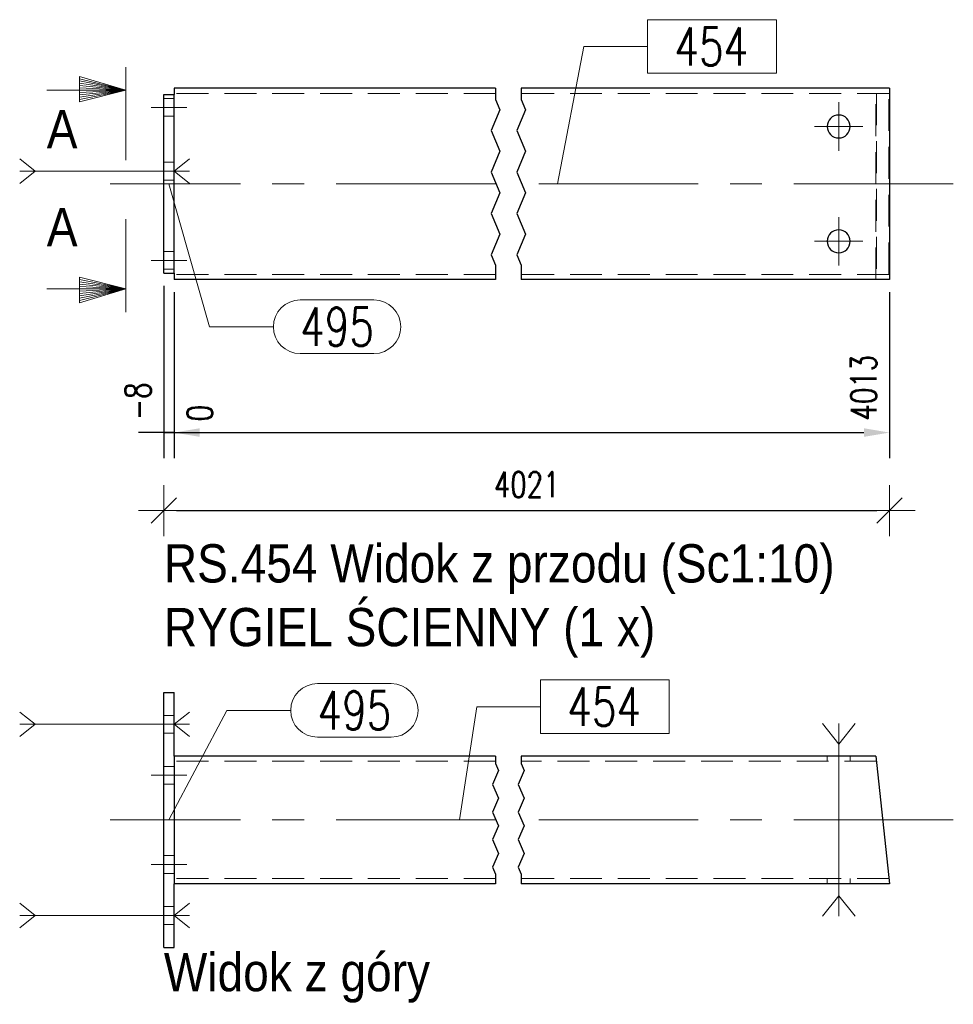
# Model space of a CAD drawing. Header units: millimetres. Extents: x -876 to 136, y 14938 to 15607.
# Tile 26 of 46: x -171 to -98, y 15127 to 15204. Entities that reach past the tile are written whole.
import ezdxf
from ezdxf.enums import TextEntityAlignment as Align

# ---------------------------------------------------------------- set-up
doc = ezdxf.new("R2010")
doc.units = ezdxf.units.MM
doc.header["$LTSCALE"] = 10
doc.linetypes.add('HIDDEN', pattern=[0.375, 0.25, -0.125])
doc.linetypes.add('MITTE', pattern=[2, 1.25, -0.25, 0.25, -0.25])
doc.layers.get('Defpoints').update_dxf_attribs({"color": 1})
for name, color, linetype, lineweight in [('PS_Bolt', 4, 'Continuous', 13), ('PS_DIM', 4, 'Continuous', 13), ('PS_Hidden', 2, 'HIDDEN', 9), ('PS_Mid', 5, 'MITTE', 15), ('PS_Pos', 1, 'Continuous', 15), ('PS_Shape', 161, 'Continuous', 30), ('PS_SOLID', 7, 'Continuous', 30), ('PS_TEXT', 3, 'Continuous', 18)]:
    doc.layers.add(name, color=color, linetype=linetype, lineweight=lineweight)
doc.styles.add('gil', font='txt', dxfattribs={"width": 0.9})
doc.styles.add('ROMANS', font='romans.shx', dxfattribs={"width": 0.8})
doc.styles.add('simplex', font='simplex.shx', dxfattribs={"width": 0.75})
doc.dimstyles.new('1_10_GŁ_DS1-LS10', dxfattribs={"dimtxt": 2, "dimasz": 2, "dimexe": 2, "dimexo": 1, "dimgap": 1, "dimtad": 1, "dimjust": 4, "dimdec": 0, "dimlfac": 10, "dimtxsty": 'simplex', "dimblk1": 'NONE', "dimsah": 1, "dimcen": 2, "dimclrd": 256, "dimclre": 256, "dimclrt": 3, "dimadec": 1, "dimazin": 0, "dimtfac": 1, "dimtdec": 0, "dimtmove": 2, "dimatfit": 3, "dimfxl": 1, "dimarcsym": 0})
doc.dimstyles.new('1_10_PRZ_DS1-LS10', dxfattribs={"dimtxt": 2, "dimasz": 1, "dimexe": 2, "dimexo": 5, "dimgap": 1, "dimtad": 1, "dimdec": 0, "dimlfac": 10, "dimtxsty": 'simplex', "dimblk": 'dimznak', "dimcen": 2, "dimse1": 1, "dimse2": 1, "dimclrt": 3, "dimadec": 1, "dimazin": 0, "dimtfac": 1, "dimtdec": 0, "dimtix": 1, "dimtmove": 2, "dimatfit": 3, "dimldrblk": 'dim-grot', "dimfxl": 1, "dimarcsym": 0})

# ---------------------------------------------------------------- blocks, each defined once
blk = doc.blocks.new('*D358')
at = {"layer": 'Defpoints', "color": 0, "transparency": 16777216}
for p in [(-160.168, 15184.257), (-159.368, 15183.757), (-159.368, 15171.757)]:
    blk.add_point(p, dxfattribs=at)
at = {"layer": 'PS_DIM', "lineweight": -2, "transparency": 16777216}
for p, q in [((-160.168, 15183.257), (-160.168, 15169.757)), ((-159.368, 15182.757), (-159.368, 15169.757)), ((-160.168, 15171.757), (-162.168, 15171.757)), ((-160.168, 15171.757), (-159.368, 15171.757)), ((-157.368, 15171.757), (-155.368, 15171.757))]:
    blk.add_line(p, q, dxfattribs=at)
at = {"layer": 'PS_DIM', "transparency": 16777216}
blk.add_solid([(-157.368, 15172.091), (-157.368, 15171.424), (-159.368, 15171.757)], dxfattribs=at)
at = {"layer": 'PS_DIM', "color": 3, "transparency": 16777216, "insert": (-162.188, 15174.206), "char_height": 2, "attachment_point": 5, "rotation": 90, "style": 'simplex'}
blk.add_mtext('-8', dxfattribs=at)
blk = doc.blocks.new('_None')
blk = doc.blocks.new('*D359')
at = {"layer": 'Defpoints', "color": 0, "transparency": 16777216}
for p in [(-159.368, 15183.757), (-159.368, 15183.757), (-159.368, 15171.757)]:
    blk.add_point(p, dxfattribs=at)
at = {"layer": 'PS_DIM', "lineweight": -2, "transparency": 16777216}
for p, q in [((-159.368, 15182.757), (-159.368, 15169.757)), ((-159.368, 15182.757), (-159.368, 15169.757)), ((-159.368, 15171.757), (-161.368, 15171.757)), ((-157.368, 15171.757), (-155.368, 15171.757))]:
    blk.add_line(p, q, dxfattribs=at)
at = {"layer": 'PS_DIM', "transparency": 16777216}
blk.add_solid([(-157.368, 15172.091), (-157.368, 15171.424), (-159.368, 15171.757)], dxfattribs=at)
at = {"layer": 'PS_DIM', "color": 3, "transparency": 16777216, "insert": (-157.348, 15173.277), "char_height": 2, "attachment_point": 5, "rotation": 90, "style": 'simplex'}
blk.add_mtext('0', dxfattribs=at)
blk = doc.blocks.new('*D360')
at = {"layer": 'Defpoints', "color": 0, "transparency": 16777216}
for p in [(-159.368, 15183.757), (-103.289, 15183.757), (-103.289, 15171.757)]:
    blk.add_point(p, dxfattribs=at)
at = {"layer": 'PS_DIM', "lineweight": -2, "transparency": 16777216}
for p, q in [((-159.368, 15182.757), (-159.368, 15169.757)), ((-103.289, 15182.757), (-103.289, 15169.757)), ((-159.368, 15171.757), (-105.289, 15171.757))]:
    blk.add_line(p, q, dxfattribs=at)
at = {"layer": 'PS_DIM', "transparency": 16777216}
blk.add_solid([(-105.289, 15172.091), (-105.289, 15171.424), (-103.289, 15171.757)], dxfattribs=at)
at = {"layer": 'PS_DIM', "color": 3, "transparency": 16777216, "insert": (-105.309, 15175.277), "char_height": 2, "attachment_point": 5, "rotation": 90, "style": 'simplex'}
blk.add_mtext('4013', dxfattribs=at)
blk = doc.blocks.new('dimznak')
at = {"color": 0}
for points in [[(0, 2), (0, -2)], [(-2, 0), (2, 0)]]:
    blk.add_lwpolyline(points, dxfattribs=at)
at = {"color": 2}
blk.add_lwpolyline([(1, 1), (-1, -1)], dxfattribs=at)
blk = doc.blocks.new('*D441')
at = {"layer": 'Defpoints', "color": 0, "transparency": 16777216}
for p in [(-160.168, 15184.257), (-103.289, 15183.757), (-103.289, 15165.64)]:
    blk.add_point(p, dxfattribs=at)
at = {"layer": 'PS_DIM', "color": 0, "lineweight": -2, "transparency": 16777216}
blk.add_line((-159.168, 15165.64), (-104.289, 15165.64), dxfattribs=at)
at = {"layer": 'PS_DIM', "color": 0, "lineweight": -2, "transparency": 16777216, "rotation": 180}
blk.add_blockref('dimznak', (-160.168, 15165.64), dxfattribs=at)
at = {"layer": 'PS_DIM', "color": 0, "lineweight": -2, "transparency": 16777216}
blk.add_blockref('dimznak', (-103.289, 15165.64), dxfattribs=at)
at = {"layer": 'PS_DIM', "color": 3, "transparency": 16777216, "insert": (-131.728, 15167.68), "char_height": 2, "attachment_point": 5, "style": 'simplex'}
blk.add_mtext('4021', dxfattribs=at)
blk = doc.blocks.new('dim-grot')
blk.add_hatch(color=256).paths.add_polyline_path([(0, 0), (-2, 0.5), (-2, -0.5)])
blk.add_lwpolyline([(0, 0), (-2, 0.5), (-2, -0.5), (0, 0)])
blk = doc.blocks.new('Znacznik')
at = {"layer": 'PS_TEXT'}
for p, q in [((4454.275, 7141.255), (4454.275, 7149.355)), ((4454.275, 7147.33), (4450.225, 7148.545)), ((4450.225, 7148.545), (4450.225, 7146.317)), ((4454.275, 7147.33), (4450.225, 7148.342)), ((4454.275, 7147.33), (4450.225, 7148.14)), ((4454.275, 7147.33), (4450.225, 7147.937)), ((4454.275, 7147.33), (4447.39, 7147.33)), ((4454.275, 7147.33), (4450.225, 7147.735)), ((4454.275, 7147.33), (4450.225, 7147.532)), ((4454.275, 7147.33), (4450.225, 7146.317)), ((4454.275, 7147.33), (4450.225, 7146.52)), ((4454.275, 7147.33), (4450.225, 7146.722)), ((4454.275, 7147.33), (4450.225, 7147.127)), ((4454.275, 7147.33), (4450.225, 7146.925)), ((4454.275, 7147.33), (4450.225, 7147.33))]:
    blk.add_line(p, q, dxfattribs=at)
blk = doc.blocks.new('PRZEK3')
at = {"layer": 'PS_DIM', "color": 7, "xscale": -0.8999999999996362, "yscale": 0.8999999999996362, "zscale": 0.9, "rotation": 90}
blk.add_blockref('Znacznik', (202262.669, 15878.888), dxfattribs=at)
at = {"layer": 'PS_TEXT', "style": 'ROMANS', "width": 0.9, "flags": 4}
blk.add_attdef('PRZEKRÓJ', (195831.81, 11873.655), '', height=2.916, dxfattribs=at)
blk = doc.blocks.new('*X864')
at = {"color": 1}
for p, q in [((-134.168, 15198.757), (-134.168, 15197.875)), ((-132.168, 15198.757), (-132.168, 15197.875)), ((-134.168, 15197.875), (-133.824, 15197.062)), ((-132.168, 15197.875), (-131.824, 15197.062)), ((-133.824, 15197.062), (-134.511, 15195.437)), ((-131.824, 15197.062), (-132.511, 15195.437)), ((-134.511, 15195.437), (-133.824, 15193.811)), ((-132.511, 15195.437), (-131.824, 15193.811)), ((-133.824, 15193.811), (-134.511, 15192.186)), ((-131.824, 15193.811), (-132.511, 15192.186)), ((-134.511, 15192.186), (-133.824, 15190.561)), ((-132.511, 15192.186), (-131.824, 15190.561)), ((-133.824, 15190.561), (-134.511, 15188.935)), ((-131.824, 15190.561), (-132.511, 15188.935)), ((-134.511, 15188.935), (-133.824, 15187.31)), ((-132.511, 15188.935), (-131.824, 15187.31)), ((-133.824, 15187.31), (-134.511, 15185.684)), ((-131.824, 15187.31), (-132.511, 15185.684)), ((-134.511, 15185.684), (-134.168, 15184.872)), ((-132.511, 15185.684), (-132.168, 15184.872)), ((-134.168, 15184.872), (-134.168, 15183.757)), ((-132.168, 15184.872), (-132.168, 15183.757))]:
    blk.add_line(p, q, dxfattribs=at)
at = {"layer": 'PS_Hidden', "color": 2, "linetype": 'HIDDEN'}
for p, q in [((-104.356, 15183.757), (-104.356, 15198.757)), ((-160.168, 15197.957), (-159.368, 15197.957)), ((-134.168, 15198.357), (-159.368, 15198.357)), ((-103.332, 15198.357), (-132.168, 15198.357)), ((-104.314, 15198.357), (-104.314, 15184.157)), ((-103.332, 15184.157), (-103.332, 15198.357)), ((-160.168, 15196.557), (-159.368, 15196.557)), ((-160.168, 15192.957), (-159.368, 15192.957)), ((-160.168, 15191.557), (-159.368, 15191.557)), ((-160.168, 15185.957), (-159.368, 15185.957)), ((-160.168, 15184.557), (-159.368, 15184.557)), ((-134.168, 15184.157), (-159.368, 15184.157)), ((-103.332, 15184.157), (-132.168, 15184.157))]:
    blk.add_line(p, q, dxfattribs=at)
at = {"layer": 'PS_Mid', "color": 5, "linetype": 'MITTE'}
for p, q in [((-158.368, 15197.257), (-161.168, 15197.257)), ((-158.368, 15197.257), (-161.168, 15197.257)), ((-107.268, 15197.657), (-107.268, 15193.857)), ((-107.268, 15197.657), (-107.268, 15193.857)), ((-105.368, 15195.757), (-109.168, 15195.757)), ((-105.368, 15195.757), (-109.168, 15195.757)), ((-158.368, 15192.257), (-161.168, 15192.257)), ((-158.368, 15192.257), (-161.168, 15192.257)), ((-134.168, 15191.257), (-164.368, 15191.257)), ((-98.289, 15191.257), (-132.168, 15191.257)), ((-107.268, 15188.657), (-107.268, 15184.857)), ((-107.268, 15188.657), (-107.268, 15184.857)), ((-105.368, 15186.757), (-109.168, 15186.757)), ((-105.368, 15186.757), (-109.168, 15186.757)), ((-158.368, 15185.257), (-161.168, 15185.257)), ((-158.368, 15185.257), (-161.168, 15185.257))]:
    blk.add_line(p, q, dxfattribs=at)
at = {"layer": 'PS_SOLID', "color": 7, "linetype": 'Continuous'}
for p, q in [((-134.168, 15198.757), (-159.368, 15198.757)), ((-159.368, 15198.757), (-159.368, 15198.257)), ((-103.289, 15198.757), (-132.168, 15198.757)), ((-103.289, 15198.757), (-103.289, 15183.757)), ((-160.168, 15184.257), (-160.168, 15198.257)), ((-160.168, 15198.257), (-159.368, 15198.257)), ((-159.368, 15184.257), (-159.368, 15198.257)), ((-160.168, 15184.257), (-159.368, 15184.257)), ((-159.368, 15184.257), (-159.368, 15183.757)), ((-134.168, 15183.757), (-159.368, 15183.757)), ((-103.289, 15183.757), (-132.168, 15183.757))]:
    blk.add_line(p, q, dxfattribs=at)
at = {"layer": 'PS_SOLID', "color": 7, "extrusion": (0, 0, -1)}
for centre in [(107.268, 15195.757), (107.268, 15186.757)]:
    blk.add_circle(centre, 0.9, dxfattribs=at)
blk = doc.blocks.new('*X865')
at = {"color": 5, "linetype": 'Continuous'}
for p, q in [((-171.468, 15193.217), (-170.268, 15192.257)), ((-158.168, 15193.217), (-159.368, 15192.257)), ((-170.268, 15192.257), (-171.468, 15191.297)), ((-158.168, 15192.257), (-171.468, 15192.257)), ((-159.368, 15192.257), (-158.168, 15191.297))]:
    blk.add_line(p, q, dxfattribs=at)
blk = doc.blocks.new('*X866')
at = {"color": 5, "linetype": 'Continuous'}
for p, q in [((-171.468, 15193.217), (-170.268, 15192.257)), ((-158.168, 15193.217), (-159.368, 15192.257)), ((-170.268, 15192.257), (-171.468, 15191.297)), ((-158.168, 15192.257), (-171.468, 15192.257)), ((-159.368, 15192.257), (-158.168, 15191.297))]:
    blk.add_line(p, q, dxfattribs=at)
blk = doc.blocks.new('*X867')
at = {"color": 4, "linetype": 'Continuous'}
blk.add_line((-107.268, 15186.757), (-107.268, 15186.757), dxfattribs=at)
blk.add_line((-107.268, 15186.757), (-107.268, 15186.757), dxfattribs=at)
blk.add_line((-107.268, 15186.757), (-107.268, 15186.757), dxfattribs=at)
blk.add_line((-107.268, 15186.757), (-107.268, 15186.757), dxfattribs=at)
blk.add_line((-107.268, 15186.757), (-107.268, 15186.757), dxfattribs=at)
blk = doc.blocks.new('*X869')
at = {"color": 4, "linetype": 'Continuous'}
blk.add_line((-107.268, 15195.757), (-107.268, 15195.757), dxfattribs=at)
blk.add_line((-107.268, 15195.757), (-107.268, 15195.757), dxfattribs=at)
blk.add_line((-107.268, 15195.757), (-107.268, 15195.757), dxfattribs=at)
blk.add_line((-107.268, 15195.757), (-107.268, 15195.757), dxfattribs=at)
blk.add_line((-107.268, 15195.757), (-107.268, 15195.757), dxfattribs=at)
blk = doc.blocks.new('*X870')
at = {"color": 1}
for p, q in [((-159.768, 15191.257), (-156.583, 15180.053)), ((-149.483, 15182.153), (-143.697, 15182.153)), ((-156.583, 15180.053), (-151.583, 15180.053)), ((-149.483, 15177.953), (-143.697, 15177.953))]:
    blk.add_line(p, q, dxfattribs=at)
for centre, start, end in [((-149.483, 15180.053), 90, 270), ((-143.697, 15180.053), 270, 90)]:
    blk.add_arc(centre, 2.1, start, end, dxfattribs=at)
at = {"color": 30, "style": 'simplex', "width": 0.75}
blk.add_text('495', height=3, dxfattribs=at).set_placement((-149.483, 15178.553))
blk = doc.blocks.new('*X871')
at = {"color": 1}
for p, q in [((-112.158, 15204.132), (-122.251, 15204.132)), ((-122.251, 15204.132), (-122.251, 15199.932)), ((-112.158, 15199.932), (-112.158, 15204.132)), ((-129.32, 15191.257), (-127.251, 15202.032)), ((-127.251, 15202.032), (-122.251, 15202.032)), ((-122.251, 15199.932), (-112.158, 15199.932))]:
    blk.add_line(p, q, dxfattribs=at)
at = {"color": 30, "style": 'simplex', "width": 0.75}
blk.add_text('454', height=3, dxfattribs=at).set_placement((-120.151, 15200.532))
blk = doc.blocks.new('*X872')
at = {"color": 3, "style": 'gil', "width": 0.9}
for s, p in [('RS.454 Widok z przodu (Sc1:10)', (-160.168, 15160)), ('RYGIEL ŚCIENNY (1 x)', (-160.168, 15155))]:
    blk.add_text(s, height=3, dxfattribs=at).set_placement(p)
blk = doc.blocks.new('*X873')
at = {"color": 1}
for p, q in [((-134.168, 15146.383), (-134.168, 15145.795)), ((-132.168, 15146.383), (-132.168, 15145.795)), ((-134.168, 15145.795), (-133.938, 15145.253)), ((-132.168, 15145.795), (-131.938, 15145.253)), ((-133.938, 15145.253), (-134.397, 15144.169)), ((-131.938, 15145.253), (-132.397, 15144.169)), ((-134.397, 15144.169), (-133.938, 15143.086)), ((-132.397, 15144.169), (-131.938, 15143.086)), ((-133.938, 15143.086), (-134.397, 15142.002)), ((-131.938, 15143.086), (-132.397, 15142.002)), ((-134.397, 15142.002), (-133.938, 15140.919)), ((-132.397, 15142.002), (-131.938, 15140.919)), ((-133.938, 15140.919), (-134.397, 15139.835)), ((-131.938, 15140.919), (-132.397, 15139.835)), ((-134.397, 15139.835), (-133.938, 15138.751)), ((-132.397, 15139.835), (-131.938, 15138.751)), ((-133.938, 15138.751), (-134.397, 15137.668)), ((-131.938, 15138.751), (-132.397, 15137.668)), ((-134.397, 15137.668), (-134.168, 15137.126)), ((-132.397, 15137.668), (-132.168, 15137.126)), ((-134.168, 15137.126), (-134.168, 15136.383)), ((-132.168, 15137.126), (-132.168, 15136.383))]:
    blk.add_line(p, q, dxfattribs=at)
at = {"layer": 'PS_Hidden', "color": 2, "linetype": 'HIDDEN'}
for p, q in [((-160.168, 15149.583), (-159.368, 15149.583)), ((-160.168, 15148.183), (-159.368, 15148.183)), ((-108.168, 15146.383), (-108.168, 15145.983)), ((-106.368, 15146.383), (-106.368, 15145.983)), ((-160.168, 15145.583), (-159.368, 15145.583)), ((-134.168, 15145.983), (-159.368, 15145.983)), ((-104.314, 15145.983), (-132.168, 15145.983)), ((-160.168, 15144.183), (-159.368, 15144.183)), ((-160.168, 15138.583), (-159.368, 15138.583)), ((-160.168, 15137.183), (-159.368, 15137.183)), ((-134.168, 15136.783), (-159.368, 15136.783)), ((-103.332, 15136.783), (-132.168, 15136.783)), ((-108.168, 15136.383), (-108.168, 15136.783)), ((-106.368, 15136.383), (-106.368, 15136.783)), ((-160.168, 15134.583), (-159.368, 15134.583)), ((-160.168, 15133.183), (-159.368, 15133.183))]:
    blk.add_line(p, q, dxfattribs=at)
at = {"layer": 'PS_Mid', "color": 5, "linetype": 'MITTE'}
for p, q in [((-158.368, 15148.883), (-161.168, 15148.883)), ((-107.268, 15144.983), (-107.268, 15147.383)), ((-107.268, 15144.983), (-107.268, 15147.383)), ((-158.368, 15144.883), (-161.168, 15144.883)), ((-158.368, 15144.883), (-161.168, 15144.883)), ((-134.168, 15141.383), (-164.368, 15141.383)), ((-98.289, 15141.383), (-132.168, 15141.383)), ((-158.368, 15137.883), (-161.168, 15137.883)), ((-158.368, 15137.883), (-161.168, 15137.883)), ((-107.268, 15137.783), (-107.268, 15135.383)), ((-107.268, 15137.783), (-107.268, 15135.383)), ((-158.368, 15133.883), (-161.168, 15133.883))]:
    blk.add_line(p, q, dxfattribs=at)
at = {"layer": 'PS_SOLID', "color": 7, "linetype": 'Continuous'}
for p, q in [((-160.168, 15131.383), (-160.168, 15151.383)), ((-160.168, 15151.383), (-159.368, 15151.383)), ((-159.368, 15146.383), (-159.368, 15151.383)), ((-159.368, 15146.383), (-159.368, 15136.383)), ((-134.168, 15146.383), (-159.368, 15146.383)), ((-104.356, 15146.383), (-132.168, 15146.383)), ((-104.356, 15146.383), (-103.289, 15136.383)), ((-159.368, 15131.383), (-159.368, 15136.383)), ((-134.168, 15136.383), (-159.368, 15136.383)), ((-103.289, 15136.383), (-132.168, 15136.383)), ((-160.168, 15131.383), (-159.368, 15131.383))]:
    blk.add_line(p, q, dxfattribs=at)
blk = doc.blocks.new('*X874')
at = {"color": 5, "linetype": 'Continuous'}
for p, q in [((-171.468, 15149.843), (-170.268, 15148.883)), ((-158.168, 15149.843), (-159.368, 15148.883)), ((-170.268, 15148.883), (-171.468, 15147.923)), ((-158.168, 15148.883), (-171.468, 15148.883)), ((-159.368, 15148.883), (-158.168, 15147.923))]:
    blk.add_line(p, q, dxfattribs=at)
blk = doc.blocks.new('*X875')
at = {"color": 5, "linetype": 'Continuous'}
for p, q in [((-171.468, 15134.843), (-170.268, 15133.883)), ((-158.168, 15134.843), (-159.368, 15133.883)), ((-170.268, 15133.883), (-171.468, 15132.923)), ((-158.168, 15133.883), (-171.468, 15133.883)), ((-159.368, 15133.883), (-158.168, 15132.923))]:
    blk.add_line(p, q, dxfattribs=at)
blk = doc.blocks.new('*X876')
at = {"color": 4, "linetype": 'Continuous'}
for p, q in [((-108.548, 15148.933), (-107.268, 15147.333)), ((-107.268, 15147.333), (-105.988, 15148.933)), ((-107.268, 15148.933), (-107.268, 15133.833)), ((-108.548, 15133.833), (-107.268, 15135.433)), ((-107.268, 15135.433), (-105.988, 15133.833))]:
    blk.add_line(p, q, dxfattribs=at)
blk = doc.blocks.new('*X878')
at = {"color": 4, "linetype": 'Continuous'}
for p, q in [((-108.548, 15148.933), (-107.268, 15147.333)), ((-107.268, 15147.333), (-105.988, 15148.933)), ((-107.268, 15148.933), (-107.268, 15133.833)), ((-108.548, 15133.833), (-107.268, 15135.433)), ((-107.268, 15135.433), (-105.988, 15133.833))]:
    blk.add_line(p, q, dxfattribs=at)
blk = doc.blocks.new('*X879')
at = {"color": 1}
for p, q in [((-148.126, 15152.073), (-142.34, 15152.073)), ((-159.768, 15141.383), (-155.226, 15149.973)), ((-155.226, 15149.973), (-150.226, 15149.973)), ((-148.126, 15147.873), (-142.34, 15147.873))]:
    blk.add_line(p, q, dxfattribs=at)
for centre, start, end in [((-148.126, 15149.973), 90, 270), ((-142.34, 15149.973), 270, 90)]:
    blk.add_arc(centre, 2.1, start, end, dxfattribs=at)
at = {"color": 30, "style": 'simplex', "width": 0.75}
blk.add_text('495', height=3, dxfattribs=at).set_placement((-148.126, 15148.473))
blk = doc.blocks.new('*X880')
at = {"color": 1}
for p, q in [((-120.553, 15152.357), (-130.646, 15152.357)), ((-130.646, 15152.357), (-130.646, 15148.157)), ((-120.553, 15148.157), (-120.553, 15152.357)), ((-137.004, 15141.383), (-135.646, 15150.257)), ((-135.646, 15150.257), (-130.646, 15150.257)), ((-130.646, 15148.157), (-120.553, 15148.157))]:
    blk.add_line(p, q, dxfattribs=at)
at = {"color": 30, "style": 'simplex', "width": 0.75}
blk.add_text('454', height=3, dxfattribs=at).set_placement((-128.546, 15148.757))
blk = doc.blocks.new('*X881')
at = {"color": 3, "style": 'gil', "width": 0.9}
blk.add_text('Widok z góry', height=3, dxfattribs=at).set_placement((-160.168, 15127.946))

msp = doc.modelspace()

# ---------------------------------------------------------------- block references
at = {"layer": 'PS_Bolt', "color": 4}
for name in ['*X869', '*X867', '*X876', '*X878']:
    msp.add_blockref(name, (0, 0), dxfattribs=at)
at = {"layer": 'PS_Bolt', "color": 5}
for name in ['*X865', '*X866', '*X874', '*X875']:
    msp.add_blockref(name, (0, 0), dxfattribs=at)
at = {"layer": 'PS_Pos'}
for name in ['*X871', '*X870', '*X880', '*X879']:
    msp.add_blockref(name, (0, 0), dxfattribs=at)
at = {"layer": 'PS_Shape', "color": 20}
for name in ['*X864', '*X873']:
    msp.add_blockref(name, (0, 0), dxfattribs=at)
at = {"layer": 'PS_TEXT'}
ref = msp.add_blockref('PRZEK3', (11706.894, 211028.669), dxfattribs=dict(at, xscale=-1, rotation=90))
ref.add_attrib('PRZEKRÓJ', 'A', dxfattribs={"height": 3, "style": 'gil', "width": 0.9}).set_placement((-169.344, 15193.147), align=Align.BOTTOM_LEFT)
ref = msp.add_blockref('PRZEK3', (11706.894, -180647.053), dxfattribs=dict(at, rotation=90))
ref.add_attrib('PRZEKRÓJ', 'A', dxfattribs={"height": 3, "style": 'gil', "width": 0.9}).set_placement((-169.344, 15185.47), align=Align.BOTTOM_LEFT)
for name in ['*X872', '*X881']:
    msp.add_blockref(name, (0, 0), dxfattribs=at)

# ---------------------------------------------------------------- dimensions: what is measured, and where the dimension line sits
at = {"layer": 'PS_DIM'}
for base, p1, p2, text, picture, middle in [((-159.368, 15171.757), (-160.168, 15184.257), (-159.368, 15183.757), '-8', '*D358', (-162.188, 15174.206)), ((-159.368, 15171.757), (-159.368, 15183.757), (-159.368, 15183.757), '0', '*D359', (-157.348, 15173.277)), ((-103.289, 15171.757), (-159.368, 15183.757), (-103.289, 15183.757), '4013', '*D360', (-105.309, 15175.277))]:
    dim = msp.add_linear_dim(base=base, p1=p1, p2=p2, text=text, dimstyle='1_10_GŁ_DS1-LS10', dxfattribs=at)
    dim.commit()
    dim.dimension.update_dxf_attribs({"geometry": picture, "text_midpoint": middle, "dimtype": 128, "text_rotation": 90})
dim = msp.add_linear_dim(base=(-103.289, 15165.64), p1=(-160.168, 15184.257), p2=(-103.289, 15183.757), text='4021', dimstyle='1_10_PRZ_DS1-LS10', dxfattribs=at)
dim.commit()
dim.dimension.update_dxf_attribs({"geometry": '*D441', "text_midpoint": (-131.728, 15167.68), "dimtype": 128})

doc.saveas('drawing.dxf')
